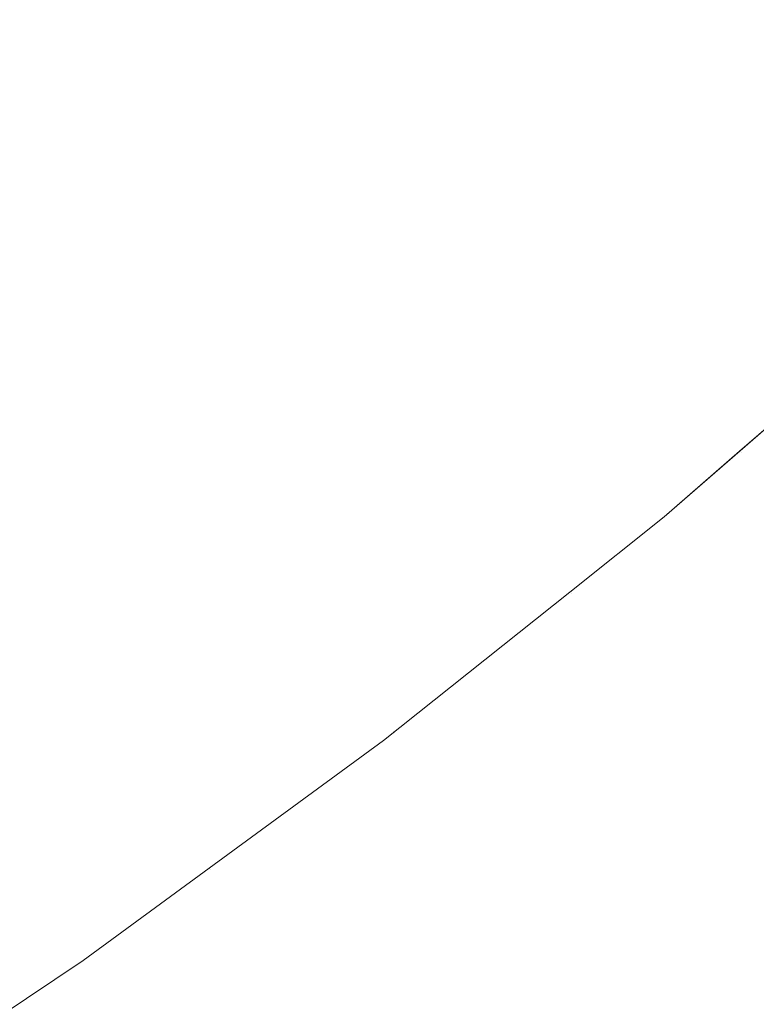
# Model space of a CAD drawing. Header units: centimetres. Extents: x -35.1 to 36.2, y 4.2 to 6.
# Tile 236 of 256: x 12.1822 to 12.2025, y 4.5532 to 4.5803. Entities that reach past the tile are written whole.
import ezdxf

# ---------------------------------------------------------------- set-up
doc = ezdxf.new("R2010")
doc.units = ezdxf.units.CM
doc.header["$LTSCALE"] = 2.54
doc.layers.add('Lucido design-1', color=7, linetype='Continuous')

# ---------------------------------------------------------------- blocks, each defined once
blk = doc.blocks.new('Gruppo-4-1')
at = {"color": 7, "linetype": 'Continuous', "lineweight": 9}
blk.add_3dface([(-34.952766, 5.900212, -2276.22217), (-34.952766, 4.300212, -2276.22217), (36.079692, 4.300212, -2276.22217), (36.079692, 5.900212, -2276.22217)], dxfattribs=at)
for points, invisible_edges in [([(36.079692, 5.900212, -2277.02217), (36.079692, 4.300212, -2277.02217), (12.189936, 4.435582, -2277.02217), (12.20771, 4.443118, -2277.02217)], 10), ([(12.197844, 4.58389, -2276.674006), (12.193818, 4.580179, -2276.674006), (12.19253, 4.58098, -2276.671794), (12.196529, 4.584666, -2276.671794)], 15), ([(12.182719, 4.581022, -2276.663225), (12.186768, 4.584565, -2276.663225), (12.188298, 4.583613, -2276.665321), (12.184216, 4.580041, -2276.665321)], 15), ([(12.199094, 4.583151, -2276.676241), (12.195043, 4.579416, -2276.676241), (12.193818, 4.580179, -2276.674006), (12.197844, 4.58389, -2276.674006)], 15), ([(12.184216, 4.580041, -2276.665321), (12.188298, 4.583613, -2276.665321), (12.189769, 4.582697, -2276.667449), (12.185655, 4.579098, -2276.667449)], 15), ([(12.200281, 4.58245, -2276.678496), (12.196205, 4.578693, -2276.678496), (12.195043, 4.579416, -2276.676241), (12.199094, 4.583151, -2276.676241)], 15), ([(12.185655, 4.579098, -2276.667449), (12.189769, 4.582697, -2276.667449), (12.19118, 4.581819, -2276.669608), (12.187035, 4.578193, -2276.669608)], 15), ([(12.201402, 4.581788, -2276.680769), (12.197304, 4.57801, -2276.680769), (12.196205, 4.578693, -2276.678496), (12.200281, 4.58245, -2276.678496)], 15), ([(12.182719, 4.581022, -2276.663225), (12.1785, 4.577518, -2276.663225), (12.176982, 4.578567, -2276.661164), (12.181165, 4.582041, -2276.661164)], 15), ([(12.187035, 4.578193, -2276.669608), (12.19118, 4.581819, -2276.669608), (12.19253, 4.58098, -2276.671794), (12.188356, 4.577327, -2276.671794)], 15), ([(12.202459, 4.581164, -2276.683058), (12.198339, 4.577366, -2276.683058), (12.197304, 4.57801, -2276.680769), (12.201402, 4.581788, -2276.680769)], 15), ([(12.203451, 4.580578, -2276.68536), (12.19931, 4.576761, -2276.68536), (12.198339, 4.577366, -2276.683058), (12.202459, 4.581164, -2276.683058)], 15), ([(12.184216, 4.580041, -2276.665321), (12.179962, 4.576508, -2276.665321), (12.1785, 4.577518, -2276.663225), (12.182719, 4.581022, -2276.663225)], 15), ([(12.188356, 4.577327, -2276.671794), (12.19253, 4.58098, -2276.671794), (12.193818, 4.580179, -2276.674006), (12.189615, 4.576502, -2276.674006)], 15), ([(12.204377, 4.580031, -2276.687674), (12.200218, 4.576196, -2276.687674), (12.19931, 4.576761, -2276.68536), (12.203451, 4.580578, -2276.68536)], 15), ([(12.185655, 4.579098, -2276.667449), (12.181368, 4.575537, -2276.667449), (12.179962, 4.576508, -2276.665321), (12.184216, 4.580041, -2276.665321)], 15), ([(12.189615, 4.576502, -2276.674006), (12.193818, 4.580179, -2276.674006), (12.195043, 4.579416, -2276.676241), (12.190814, 4.575716, -2276.676241)], 15), ([(12.205239, 4.579522, -2276.689995), (12.201062, 4.575671, -2276.689995), (12.200218, 4.576196, -2276.687674), (12.204377, 4.580031, -2276.687674)], 15), ([(12.206036, 4.579051, -2276.692323), (12.201843, 4.575186, -2276.692323), (12.201062, 4.575671, -2276.689995), (12.205239, 4.579522, -2276.689995)], 15), ([(12.190814, 4.575716, -2276.676241), (12.195043, 4.579416, -2276.676241), (12.196205, 4.578693, -2276.678496), (12.191951, 4.574971, -2276.678496)], 15), ([(12.187035, 4.578193, -2276.669608), (12.182716, 4.574606, -2276.669608), (12.181368, 4.575537, -2276.667449), (12.185655, 4.579098, -2276.667449)], 15), ([(12.206769, 4.578618, -2276.694654), (12.20256, 4.574739, -2276.694654), (12.201843, 4.575186, -2276.692323), (12.206036, 4.579051, -2276.692323)], 15), ([(12.191951, 4.574971, -2276.678496), (12.196205, 4.578693, -2276.678496), (12.197304, 4.57801, -2276.680769), (12.193026, 4.574266, -2276.680769)], 15), ([(12.188356, 4.577327, -2276.671794), (12.184006, 4.573715, -2276.671794), (12.182716, 4.574606, -2276.669608), (12.187035, 4.578193, -2276.669608)], 15), ([(12.193026, 4.574266, -2276.680769), (12.197304, 4.57801, -2276.680769), (12.198339, 4.577366, -2276.683058), (12.194038, 4.573603, -2276.683058)], 15), ([(12.189615, 4.576502, -2276.674006), (12.185236, 4.572865, -2276.674006), (12.184006, 4.573715, -2276.671794), (12.188356, 4.577327, -2276.671794)], 15), ([(12.194038, 4.573603, -2276.683058), (12.198339, 4.577366, -2276.683058), (12.19931, 4.576761, -2276.68536), (12.194988, 4.57298, -2276.68536)], 15), ([(12.194988, 4.57298, -2276.68536), (12.19931, 4.576761, -2276.68536), (12.200218, 4.576196, -2276.687674), (12.195876, 4.572398, -2276.687674)], 15), ([(12.190814, 4.575716, -2276.676241), (12.186407, 4.572056, -2276.676241), (12.185236, 4.572865, -2276.674006), (12.189615, 4.576502, -2276.674006)], 15), ([(12.195876, 4.572398, -2276.687674), (12.200218, 4.576196, -2276.687674), (12.201062, 4.575671, -2276.689995), (12.196702, 4.571856, -2276.689995)], 15), ([(12.191951, 4.574971, -2276.678496), (12.187517, 4.571289, -2276.678496), (12.186407, 4.572056, -2276.676241), (12.190814, 4.575716, -2276.676241)], 15), ([(12.196702, 4.571856, -2276.689995), (12.201062, 4.575671, -2276.689995), (12.201843, 4.575186, -2276.692323), (12.197466, 4.571356, -2276.692323)], 15), ([(12.176906, 4.572022, -2276.667449), (12.181368, 4.575537, -2276.667449), (12.182716, 4.574606, -2276.669608), (12.178221, 4.571065, -2276.669608)], 15), ([(12.197466, 4.571356, -2276.692323), (12.201843, 4.575186, -2276.692323), (12.20256, 4.574739, -2276.694654), (12.198168, 4.570896, -2276.694654)], 15), ([(12.193026, 4.574266, -2276.680769), (12.188567, 4.570564, -2276.680769), (12.187517, 4.571289, -2276.678496), (12.191951, 4.574971, -2276.678496)], 15), ([(12.178221, 4.571065, -2276.669608), (12.182716, 4.574606, -2276.669608), (12.184006, 4.573715, -2276.671794), (12.179479, 4.570149, -2276.671794)], 15), ([(12.198168, 4.570896, -2276.694654), (12.20256, 4.574739, -2276.694654), (12.203216, 4.574331, -2276.696987), (12.198809, 4.570475, -2276.696987)], 15), ([(12.198809, 4.570475, -2276.696987), (12.203216, 4.574331, -2276.696987), (12.203809, 4.573962, -2276.699319), (12.199389, 4.570095, -2276.699319)], 15), ([(12.194038, 4.573603, -2276.683058), (12.189556, 4.569881, -2276.683058), (12.188567, 4.570564, -2276.680769), (12.193026, 4.574266, -2276.680769)], 15), ([(12.199389, 4.570095, -2276.699319), (12.203809, 4.573962, -2276.699319), (12.204341, 4.573631, -2276.701649), (12.19991, 4.569754, -2276.701649)], 15), ([(12.179479, 4.570149, -2276.671794), (12.184006, 4.573715, -2276.671794), (12.185236, 4.572865, -2276.674006), (12.180679, 4.569275, -2276.674006)], 15), ([(12.194988, 4.57298, -2276.68536), (12.190484, 4.569239, -2276.68536), (12.189556, 4.569881, -2276.683058), (12.194038, 4.573603, -2276.683058)], 15), ([(12.19991, 4.569754, -2276.701649), (12.204341, 4.573631, -2276.701649), (12.204813, 4.573338, -2276.703974), (12.200371, 4.569451, -2276.703974)], 15), ([(12.200371, 4.569451, -2276.703974), (12.204813, 4.573338, -2276.703974), (12.205225, 4.573081, -2276.706291), (12.200774, 4.569187, -2276.706291)], 15), ([(12.195876, 4.572398, -2276.687674), (12.191352, 4.56864, -2276.687674), (12.190484, 4.569239, -2276.68536), (12.194988, 4.57298, -2276.68536)], 15), ([(12.200774, 4.569187, -2276.706291), (12.205225, 4.573081, -2276.706291), (12.205578, 4.572861, -2276.7086), (12.20112, 4.56896, -2276.7086)], 15), ([(12.180679, 4.569275, -2276.674006), (12.185236, 4.572865, -2276.674006), (12.186407, 4.572056, -2276.676241), (12.18182, 4.568443, -2276.676241)], 15), ([(12.199947, 4.566579, -2276.72217), (12.206519, 4.572281, -2276.72217), (12.207143, 4.572823, -2276.92217), (12.202024, 4.568381, -2276.92217)], 10), ([(12.20112, 4.56896, -2276.7086), (12.205578, 4.572861, -2276.7086), (12.205874, 4.572677, -2276.710899), (12.201409, 4.568771, -2276.710899)], 15), ([(12.201409, 4.568771, -2276.710899), (12.205874, 4.572677, -2276.710899), (12.206113, 4.572528, -2276.713185), (12.201643, 4.568617, -2276.713185)], 15), ([(12.202024, 4.568381, -2276.92217), (12.207143, 4.572823, -2276.92217), (12.206542, 4.572262, -2276.923745)], 10), ([(12.196702, 4.571856, -2276.689995), (12.192158, 4.568083, -2276.689995), (12.191352, 4.56864, -2276.687674), (12.195876, 4.572398, -2276.687674)], 15), ([(12.201643, 4.568617, -2276.713185), (12.206113, 4.572528, -2276.713185), (12.206297, 4.572414, -2276.715456), (12.201823, 4.568499, -2276.715456)], 15), ([(12.201823, 4.568499, -2276.715456), (12.206297, 4.572414, -2276.715456), (12.206427, 4.572333, -2276.717712), (12.20195, 4.568416, -2276.717712)], 15), ([(12.206519, 4.572281, -2276.72217), (12.199947, 4.566579, -2276.72217), (12.202025, 4.568367, -2276.71995)], 10), ([(12.20195, 4.568416, -2276.717712), (12.206427, 4.572333, -2276.717712), (12.206504, 4.572285, -2276.71995), (12.202025, 4.568367, -2276.71995)], 15), ([(12.206542, 4.572262, -2276.923745), (12.202063, 4.568342, -2276.923745), (12.202024, 4.568381, -2276.92217)], 11), ([(12.202025, 4.568367, -2276.71995), (12.206504, 4.572285, -2276.71995), (12.206519, 4.572281, -2276.72217)], 11), ([(12.206542, 4.572262, -2276.923745), (12.206581, 4.572237, -2276.925344), (12.202101, 4.568317, -2276.925344), (12.202063, 4.568342, -2276.923745)], 15), ([(12.202166, 4.568275, -2276.926967), (12.202101, 4.568317, -2276.925344), (12.206581, 4.572237, -2276.925344), (12.206648, 4.572196, -2276.926967)], 15), ([(12.206648, 4.572196, -2276.926967), (12.206743, 4.572137, -2276.928615), (12.202259, 4.568213, -2276.928615), (12.202166, 4.568275, -2276.926967)], 15), ([(12.202382, 4.568133, -2276.930287), (12.202259, 4.568213, -2276.928615), (12.206743, 4.572137, -2276.928615), (12.206868, 4.572059, -2276.930287)], 15), ([(12.18182, 4.568443, -2276.676241), (12.186407, 4.572056, -2276.676241), (12.187517, 4.571289, -2276.678496), (12.182903, 4.567654, -2276.678496)], 15), ([(12.197466, 4.571356, -2276.692323), (12.192904, 4.567568, -2276.692323), (12.192158, 4.568083, -2276.689995), (12.196702, 4.571856, -2276.689995)], 15), ([(12.206868, 4.572059, -2276.930287), (12.207025, 4.571961, -2276.931982), (12.202536, 4.568032, -2276.931982), (12.202382, 4.568133, -2276.930287)], 15), ([(12.198168, 4.570896, -2276.694654), (12.19359, 4.567094, -2276.694654), (12.192904, 4.567568, -2276.692323), (12.197466, 4.571356, -2276.692323)], 15), ([(12.182903, 4.567654, -2276.678496), (12.187517, 4.571289, -2276.678496), (12.188567, 4.570564, -2276.680769), (12.183927, 4.566909, -2276.680769)], 15), ([(12.198809, 4.570475, -2276.696987), (12.194216, 4.566662, -2276.696987), (12.19359, 4.567094, -2276.694654), (12.198168, 4.570896, -2276.694654)], 15), ([(12.183927, 4.566909, -2276.680769), (12.188567, 4.570564, -2276.680769), (12.189556, 4.569881, -2276.683058), (12.184892, 4.566206, -2276.683058)], 15), ([(12.199389, 4.570095, -2276.699319), (12.194783, 4.56627, -2276.699319), (12.194216, 4.566662, -2276.696987), (12.198809, 4.570475, -2276.696987)], 15), ([(12.19991, 4.569754, -2276.701649), (12.195291, 4.565919, -2276.701649), (12.194783, 4.56627, -2276.699319), (12.199389, 4.570095, -2276.699319)], 15), ([(12.184892, 4.566206, -2276.683058), (12.189556, 4.569881, -2276.683058), (12.190484, 4.569239, -2276.68536), (12.185797, 4.565547, -2276.68536)], 15), ([(12.200371, 4.569451, -2276.703974), (12.195742, 4.565607, -2276.703974), (12.195291, 4.565919, -2276.701649), (12.19991, 4.569754, -2276.701649)], 15), ([(12.200774, 4.569187, -2276.706291), (12.196136, 4.565335, -2276.706291), (12.195742, 4.565607, -2276.703974), (12.200371, 4.569451, -2276.703974)], 15), ([(12.185797, 4.565547, -2276.68536), (12.190484, 4.569239, -2276.68536), (12.191352, 4.56864, -2276.687674), (12.186643, 4.564931, -2276.687674)], 15), ([(12.20112, 4.56896, -2276.7086), (12.196474, 4.565102, -2276.7086), (12.196136, 4.565335, -2276.706291), (12.200774, 4.569187, -2276.706291)], 15), ([(12.201409, 4.568771, -2276.710899), (12.196756, 4.564907, -2276.710899), (12.196474, 4.565102, -2276.7086), (12.20112, 4.56896, -2276.7086)], 15), ([(12.186643, 4.564931, -2276.687674), (12.191352, 4.56864, -2276.687674), (12.192158, 4.568083, -2276.689995), (12.18743, 4.564358, -2276.689995)], 15), ([(12.201643, 4.568617, -2276.713185), (12.196985, 4.564749, -2276.713185), (12.196756, 4.564907, -2276.710899), (12.201409, 4.568771, -2276.710899)], 15), ([(12.201823, 4.568499, -2276.715456), (12.197161, 4.564627, -2276.715456), (12.196985, 4.564749, -2276.713185), (12.201643, 4.568617, -2276.713185)], 15), ([(12.182903, 4.567654, -2276.678496), (12.178109, 4.564072, -2276.678496), (12.177054, 4.564882, -2276.676241), (12.18182, 4.568443, -2276.676241)], 15), ([(12.20195, 4.568416, -2276.717712), (12.197285, 4.564542, -2276.717712), (12.197161, 4.564627, -2276.715456), (12.201823, 4.568499, -2276.715456)], 15), ([(12.202025, 4.568367, -2276.71995), (12.197358, 4.564491, -2276.71995), (12.197285, 4.564542, -2276.717712), (12.20195, 4.568416, -2276.717712)], 15), ([(12.197358, 4.564491, -2276.71995), (12.202025, 4.568367, -2276.71995), (12.199947, 4.566579, -2276.72217)], 11), ([(12.199947, 4.566579, -2276.92217), (12.202063, 4.568342, -2276.923745), (12.197394, 4.564466, -2276.923745)], 11), ([(12.202063, 4.568342, -2276.923745), (12.202101, 4.568317, -2276.925344), (12.197432, 4.56444, -2276.925344), (12.197394, 4.564466, -2276.923745)], 15), ([(12.199947, 4.566579, -2276.92217), (12.202024, 4.568381, -2276.92217), (12.202063, 4.568342, -2276.923745)], 10), ([(12.202024, 4.568381, -2276.92217), (12.199947, 4.566579, -2276.92217), (12.199947, 4.566579, -2276.72217)], 10), ([(12.18743, 4.564358, -2276.689995), (12.192158, 4.568083, -2276.689995), (12.192904, 4.567568, -2276.692323), (12.188157, 4.563828, -2276.692323)], 15), ([(12.197495, 4.564396, -2276.926967), (12.197432, 4.56444, -2276.925344), (12.202101, 4.568317, -2276.925344), (12.202166, 4.568275, -2276.926967)], 15), ([(12.202166, 4.568275, -2276.926967), (12.202259, 4.568213, -2276.928615), (12.197587, 4.564333, -2276.928615), (12.197495, 4.564396, -2276.926967)], 15), ([(12.197706, 4.56425, -2276.930287), (12.197587, 4.564333, -2276.928615), (12.202259, 4.568213, -2276.928615), (12.202382, 4.568133, -2276.930287)], 15), ([(12.202382, 4.568133, -2276.930287), (12.202536, 4.568032, -2276.931982), (12.197856, 4.564147, -2276.931982), (12.197706, 4.56425, -2276.930287)], 15), ([(12.198038, 4.564022, -2276.933702), (12.197856, 4.564147, -2276.931982), (12.202536, 4.568032, -2276.931982), (12.202721, 4.567911, -2276.933702)], 15), ([(12.202721, 4.567911, -2276.933702), (12.20294, 4.567767, -2276.935444), (12.198252, 4.563874, -2276.935444), (12.198038, 4.564022, -2276.933702)], 15), ([(12.183927, 4.566909, -2276.680769), (12.179106, 4.563306, -2276.680769), (12.178109, 4.564072, -2276.678496), (12.182903, 4.567654, -2276.678496)], 15), ([(12.188157, 4.563828, -2276.692323), (12.192904, 4.567568, -2276.692323), (12.19359, 4.567094, -2276.694654), (12.188826, 4.563341, -2276.694654)], 15), ([(12.1985, 4.563702, -2276.93721), (12.198252, 4.563874, -2276.935444), (12.20294, 4.567767, -2276.935444), (12.203194, 4.567601, -2276.93721)], 15), ([(12.203194, 4.567601, -2276.93721), (12.203485, 4.56741, -2276.938998), (12.198783, 4.563506, -2276.938998), (12.1985, 4.563702, -2276.93721)], 15), ([(12.199104, 4.563285, -2276.940809), (12.198783, 4.563506, -2276.938998), (12.203485, 4.56741, -2276.938998), (12.203813, 4.567195, -2276.940809)], 15), ([(12.188826, 4.563341, -2276.694654), (12.19359, 4.567094, -2276.694654), (12.194216, 4.566662, -2276.696987), (12.189437, 4.562896, -2276.696987)], 15), ([(12.203813, 4.567195, -2276.940809), (12.20418, 4.566954, -2276.942641), (12.199463, 4.563037, -2276.942641), (12.199104, 4.563285, -2276.940809)], 15), ([(12.184892, 4.566206, -2276.683058), (12.180045, 4.562585, -2276.683058), (12.179106, 4.563306, -2276.680769), (12.183927, 4.566909, -2276.680769)], 15), ([(12.204588, 4.566687, -2276.944493), (12.199862, 4.562762, -2276.944493), (12.199463, 4.563037, -2276.942641), (12.20418, 4.566954, -2276.942641)], 15), ([(12.189437, 4.562896, -2276.696987), (12.194216, 4.566662, -2276.696987), (12.194783, 4.56627, -2276.699319), (12.18999, 4.562493, -2276.699319)], 15), ([(12.197394, 4.564466, -2276.923745), (12.197354, 4.56451, -2276.92217), (12.199947, 4.566579, -2276.92217)], 9), ([(12.197354, 4.56451, -2276.72217), (12.199947, 4.566579, -2276.72217), (12.199947, 4.566579, -2276.92217), (12.197354, 4.56451, -2276.92217)], 10), ([(12.199947, 4.566579, -2276.72217), (12.197354, 4.56451, -2276.72217), (12.197358, 4.564491, -2276.71995)], 10), ([(12.205039, 4.566391, -2276.946366), (12.200302, 4.562458, -2276.946366), (12.199862, 4.562762, -2276.944493), (12.204588, 4.566687, -2276.944493)], 15), ([(12.185797, 4.565547, -2276.68536), (12.180926, 4.561908, -2276.68536), (12.180045, 4.562585, -2276.683058), (12.184892, 4.566206, -2276.683058)], 15), ([(12.18999, 4.562493, -2276.699319), (12.194783, 4.56627, -2276.699319), (12.195291, 4.565919, -2276.701649), (12.190485, 4.562132, -2276.701649)], 15), ([(12.205533, 4.566067, -2276.948259), (12.200785, 4.562124, -2276.948259), (12.200302, 4.562458, -2276.946366), (12.205039, 4.566391, -2276.946366)], 15), ([(12.190485, 4.562132, -2276.701649), (12.195291, 4.565919, -2276.701649), (12.195742, 4.565607, -2276.703974), (12.190925, 4.561812, -2276.703974)], 15), ([(12.206073, 4.565713, -2276.95017), (12.201312, 4.56176, -2276.95017), (12.200785, 4.562124, -2276.948259), (12.205533, 4.566067, -2276.948259)], 15), ([(12.20666, 4.565329, -2276.952099), (12.201885, 4.561363, -2276.952099), (12.201312, 4.56176, -2276.95017), (12.206073, 4.565713, -2276.95017)], 15), ([(12.186643, 4.564931, -2276.687674), (12.18175, 4.561275, -2276.687674), (12.180926, 4.561908, -2276.68536), (12.185797, 4.565547, -2276.68536)], 15), ([(12.190925, 4.561812, -2276.703974), (12.195742, 4.565607, -2276.703974), (12.196136, 4.565335, -2276.706291), (12.191309, 4.561533, -2276.706291)], 15), ([(12.191309, 4.561533, -2276.706291), (12.196136, 4.565335, -2276.706291), (12.196474, 4.565102, -2276.7086), (12.191638, 4.561293, -2276.7086)], 15), ([(12.191638, 4.561293, -2276.7086), (12.196474, 4.565102, -2276.7086), (12.196756, 4.564907, -2276.710899), (12.191914, 4.561092, -2276.710899)], 15), ([(12.207296, 4.564912, -2276.954044), (12.202506, 4.560934, -2276.954044), (12.201885, 4.561363, -2276.952099), (12.20666, 4.565329, -2276.952099)], 15), ([(12.18743, 4.564358, -2276.689995), (12.182516, 4.560687, -2276.689995), (12.18175, 4.561275, -2276.687674), (12.186643, 4.564931, -2276.687674)], 15), ([(12.191914, 4.561092, -2276.710899), (12.196756, 4.564907, -2276.710899), (12.196985, 4.564749, -2276.713185), (12.192137, 4.56093, -2276.713185)], 15), ([(12.192137, 4.56093, -2276.713185), (12.196985, 4.564749, -2276.713185), (12.197161, 4.564627, -2276.715456), (12.192308, 4.560805, -2276.715456)], 15), ([(12.192308, 4.560805, -2276.715456), (12.197161, 4.564627, -2276.715456), (12.197285, 4.564542, -2276.717712), (12.192429, 4.560717, -2276.717712)], 15), ([(12.192429, 4.560717, -2276.717712), (12.197285, 4.564542, -2276.717712), (12.197358, 4.564491, -2276.71995), (12.192501, 4.560664, -2276.71995)], 15), ([(12.188157, 4.563828, -2276.692323), (12.183224, 4.560143, -2276.692323), (12.182516, 4.560687, -2276.689995), (12.18743, 4.564358, -2276.689995)], 15), ([(12.192536, 4.560639, -2276.923745), (12.192232, 4.560423, -2276.92217), (12.197354, 4.56451, -2276.92217)], 9), ([(12.197354, 4.56451, -2276.92217), (12.192232, 4.560423, -2276.92217), (12.192232, 4.560423, -2276.72217), (12.197354, 4.56451, -2276.72217)], 10), ([(12.197354, 4.56451, -2276.72217), (12.192232, 4.560423, -2276.72217), (12.192501, 4.560664, -2276.71995)], 10), ([(12.192501, 4.560664, -2276.71995), (12.197358, 4.564491, -2276.71995), (12.197354, 4.56451, -2276.72217)], 11), ([(12.197354, 4.56451, -2276.92217), (12.197394, 4.564466, -2276.923745), (12.192536, 4.560639, -2276.923745)], 11), ([(12.197394, 4.564466, -2276.923745), (12.197432, 4.56444, -2276.925344), (12.192573, 4.560612, -2276.925344), (12.192536, 4.560639, -2276.923745)], 15), ([(12.192635, 4.560567, -2276.926967), (12.192573, 4.560612, -2276.925344), (12.197432, 4.56444, -2276.925344), (12.197495, 4.564396, -2276.926967)], 15), ([(12.197495, 4.564396, -2276.926967), (12.197587, 4.564333, -2276.928615), (12.192724, 4.560502, -2276.928615), (12.192635, 4.560567, -2276.926967)], 15), ([(12.192841, 4.560417, -2276.930287), (12.192724, 4.560502, -2276.928615), (12.197587, 4.564333, -2276.928615), (12.197706, 4.56425, -2276.930287)], 15), ([(12.197706, 4.56425, -2276.930287), (12.197856, 4.564147, -2276.931982), (12.192987, 4.56031, -2276.931982), (12.192841, 4.560417, -2276.930287)], 15), ([(12.193164, 4.560182, -2276.933702), (12.192987, 4.56031, -2276.931982), (12.197856, 4.564147, -2276.931982), (12.198038, 4.564022, -2276.933702)], 15), ([(12.198038, 4.564022, -2276.933702), (12.198252, 4.563874, -2276.935444), (12.193372, 4.56003, -2276.935444), (12.193164, 4.560182, -2276.933702)], 15), ([(12.188826, 4.563341, -2276.694654), (12.183875, 4.559642, -2276.694654), (12.183224, 4.560143, -2276.692323), (12.188157, 4.563828, -2276.692323)], 15), ([(12.193614, 4.559853, -2276.93721), (12.193372, 4.56003, -2276.935444), (12.198252, 4.563874, -2276.935444), (12.1985, 4.563702, -2276.93721)], 15), ([(12.1985, 4.563702, -2276.93721), (12.198783, 4.563506, -2276.938998), (12.193891, 4.559652, -2276.938998), (12.193614, 4.559853, -2276.93721)], 15), ([(12.194204, 4.559424, -2276.940809), (12.193891, 4.559652, -2276.938998), (12.198783, 4.563506, -2276.938998), (12.199104, 4.563285, -2276.940809)], 15), ([(12.189437, 4.562896, -2276.696987), (12.18447, 4.559186, -2276.696987), (12.183875, 4.559642, -2276.694654), (12.188826, 4.563341, -2276.694654)], 15), ([(12.199104, 4.563285, -2276.940809), (12.199463, 4.563037, -2276.942641), (12.194554, 4.559169, -2276.942641), (12.194204, 4.559424, -2276.940809)], 15), ([(12.194943, 4.558886, -2276.944493), (12.194554, 4.559169, -2276.942641), (12.199463, 4.563037, -2276.942641), (12.199862, 4.562762, -2276.944493)], 15), ([(12.18999, 4.562493, -2276.699319), (12.185008, 4.558772, -2276.699319), (12.18447, 4.559186, -2276.696987), (12.189437, 4.562896, -2276.696987)], 15), ([(12.199862, 4.562762, -2276.944493), (12.200302, 4.562458, -2276.946366), (12.195372, 4.558574, -2276.946366), (12.194943, 4.558886, -2276.944493)], 15), ([(12.190485, 4.562132, -2276.701649), (12.185491, 4.558401, -2276.701649), (12.185008, 4.558772, -2276.699319), (12.18999, 4.562493, -2276.699319)], 15), ([(12.195372, 4.558574, -2276.946366), (12.200302, 4.562458, -2276.946366), (12.200785, 4.562124, -2276.948259), (12.195843, 4.558231, -2276.948259)], 15), ([(12.190925, 4.561812, -2276.703974), (12.185919, 4.558072, -2276.703974), (12.185491, 4.558401, -2276.701649), (12.190485, 4.562132, -2276.701649)], 15), ([(12.195843, 4.558231, -2276.948259), (12.200785, 4.562124, -2276.948259), (12.201312, 4.56176, -2276.95017), (12.196357, 4.557856, -2276.95017)], 15), ([(12.191309, 4.561533, -2276.706291), (12.186293, 4.557785, -2276.706291), (12.185919, 4.558072, -2276.703974), (12.190925, 4.561812, -2276.703974)], 15), ([(12.196357, 4.557856, -2276.95017), (12.201312, 4.56176, -2276.95017), (12.201885, 4.561363, -2276.952099), (12.196916, 4.557449, -2276.952099)], 15), ([(12.191638, 4.561293, -2276.7086), (12.186614, 4.557539, -2276.7086), (12.186293, 4.557785, -2276.706291), (12.191309, 4.561533, -2276.706291)], 15), ([(12.191914, 4.561092, -2276.710899), (12.186882, 4.557333, -2276.710899), (12.186614, 4.557539, -2276.7086), (12.191638, 4.561293, -2276.7086)], 15), ([(12.196916, 4.557449, -2276.952099), (12.201885, 4.561363, -2276.952099), (12.202506, 4.560934, -2276.954044), (12.197522, 4.557008, -2276.954044)], 15), ([(12.176673, 4.55768, -2276.687674), (12.18175, 4.561275, -2276.687674), (12.182516, 4.560687, -2276.689995), (12.177417, 4.557076, -2276.689995)], 15), ([(12.192137, 4.56093, -2276.713185), (12.187099, 4.557166, -2276.713185), (12.186882, 4.557333, -2276.710899), (12.191914, 4.561092, -2276.710899)], 15), ([(12.192308, 4.560805, -2276.715456), (12.187266, 4.557038, -2276.715456), (12.187099, 4.557166, -2276.713185), (12.192137, 4.56093, -2276.713185)], 15), ([(12.192429, 4.560717, -2276.717712), (12.187384, 4.556947, -2276.717712), (12.187266, 4.557038, -2276.715456), (12.192308, 4.560805, -2276.715456)], 15), ([(12.197522, 4.557008, -2276.954044), (12.202506, 4.560934, -2276.954044), (12.203176, 4.560472, -2276.956004), (12.198176, 4.556532, -2276.956004)], 15), ([(12.177417, 4.557076, -2276.689995), (12.182516, 4.560687, -2276.689995), (12.183224, 4.560143, -2276.692323), (12.178105, 4.556518, -2276.692323)], 15), ([(12.192501, 4.560664, -2276.71995), (12.187454, 4.556894, -2276.71995), (12.187384, 4.556947, -2276.717712), (12.192429, 4.560717, -2276.717712)], 15), ([(12.187454, 4.556894, -2276.71995), (12.192501, 4.560664, -2276.71995), (12.192232, 4.560423, -2276.72217)], 11), ([(12.192536, 4.560639, -2276.923745), (12.192573, 4.560612, -2276.925344), (12.187524, 4.55684, -2276.925344), (12.187488, 4.556867, -2276.923745)], 15), ([(12.192232, 4.560423, -2276.92217), (12.192536, 4.560639, -2276.923745), (12.187488, 4.556867, -2276.923745)], 11), ([(12.187584, 4.556793, -2276.926967), (12.187524, 4.55684, -2276.925344), (12.192573, 4.560612, -2276.925344), (12.192635, 4.560567, -2276.926967)], 15), ([(12.192635, 4.560567, -2276.926967), (12.192724, 4.560502, -2276.928615), (12.187671, 4.556727, -2276.928615), (12.187584, 4.556793, -2276.926967)], 15), ([(12.187784, 4.556639, -2276.930287), (12.187671, 4.556727, -2276.928615), (12.192724, 4.560502, -2276.928615), (12.192841, 4.560417, -2276.930287)], 15), ([(12.187488, 4.556867, -2276.923745), (12.187446, 4.556917, -2276.92217), (12.192232, 4.560423, -2276.92217)], 9), ([(12.187446, 4.556917, -2276.72217), (12.192232, 4.560423, -2276.72217), (12.192232, 4.560423, -2276.92217), (12.187446, 4.556917, -2276.92217)], 10), ([(12.192232, 4.560423, -2276.72217), (12.187446, 4.556917, -2276.72217), (12.187454, 4.556894, -2276.71995)], 10), ([(12.192841, 4.560417, -2276.930287), (12.192987, 4.56031, -2276.931982), (12.187927, 4.55653, -2276.931982), (12.187784, 4.556639, -2276.930287)], 15), ([(12.188099, 4.556398, -2276.933702), (12.187927, 4.55653, -2276.931982), (12.192987, 4.56031, -2276.931982), (12.193164, 4.560182, -2276.933702)], 15), ([(12.198176, 4.556532, -2276.956004), (12.203176, 4.560472, -2276.956004), (12.203897, 4.559974, -2276.957979), (12.198878, 4.55602, -2276.957979)], 15), ([(12.178105, 4.556518, -2276.692323), (12.183224, 4.560143, -2276.692323), (12.183875, 4.559642, -2276.694654), (12.178738, 4.556005, -2276.694654)], 15), ([(12.193164, 4.560182, -2276.933702), (12.193372, 4.56003, -2276.935444), (12.188302, 4.556242, -2276.935444), (12.188099, 4.556398, -2276.933702)], 15), ([(12.188538, 4.556061, -2276.93721), (12.188302, 4.556242, -2276.935444), (12.193372, 4.56003, -2276.935444), (12.193614, 4.559853, -2276.93721)], 15), ([(12.198878, 4.55602, -2276.957979), (12.203897, 4.559974, -2276.957979), (12.20467, 4.55944, -2276.959966), (12.199632, 4.555471, -2276.959966)], 15), ([(12.193614, 4.559853, -2276.93721), (12.193891, 4.559652, -2276.938998), (12.188807, 4.555854, -2276.938998), (12.188538, 4.556061, -2276.93721)], 15), ([(12.178738, 4.556005, -2276.694654), (12.183875, 4.559642, -2276.694654), (12.18447, 4.559186, -2276.696987), (12.179316, 4.555536, -2276.696987)], 15), ([(12.189111, 4.55562, -2276.940809), (12.188807, 4.555854, -2276.938998), (12.193891, 4.559652, -2276.938998), (12.194204, 4.559424, -2276.940809)], 15), ([(12.194204, 4.559424, -2276.940809), (12.194554, 4.559169, -2276.942641), (12.189452, 4.555358, -2276.942641), (12.189111, 4.55562, -2276.940809)], 15), ([(12.199632, 4.555471, -2276.959966), (12.20467, 4.55944, -2276.959966), (12.205497, 4.558869, -2276.961965), (12.200438, 4.554884, -2276.961965)], 15), ([(12.179316, 4.555536, -2276.696987), (12.18447, 4.559186, -2276.696987), (12.185008, 4.558772, -2276.699319), (12.179839, 4.555112, -2276.699319)], 15), ([(12.189831, 4.555067, -2276.944493), (12.189452, 4.555358, -2276.942641), (12.194554, 4.559169, -2276.942641), (12.194943, 4.558886, -2276.944493)], 15), ([(12.194943, 4.558886, -2276.944493), (12.195372, 4.558574, -2276.946366), (12.190249, 4.554746, -2276.946366), (12.189831, 4.555067, -2276.944493)], 15), ([(12.200438, 4.554884, -2276.961965), (12.205497, 4.558869, -2276.961965), (12.206379, 4.55826, -2276.963974), (12.201298, 4.554257, -2276.963974)], 15), ([(12.179839, 4.555112, -2276.699319), (12.185008, 4.558772, -2276.699319), (12.185491, 4.558401, -2276.701649), (12.180309, 4.554732, -2276.701649)], 15), ([(12.180309, 4.554732, -2276.701649), (12.185491, 4.558401, -2276.701649), (12.185919, 4.558072, -2276.703974), (12.180725, 4.554394, -2276.703974)], 15), ([(12.195843, 4.558231, -2276.948259), (12.190707, 4.554394, -2276.948259), (12.190249, 4.554746, -2276.946366), (12.195372, 4.558574, -2276.946366)], 15), ([(12.180725, 4.554394, -2276.703974), (12.185919, 4.558072, -2276.703974), (12.186293, 4.557785, -2276.706291), (12.181088, 4.5541, -2276.706291)], 15), ([(12.196357, 4.557856, -2276.95017), (12.191208, 4.554009, -2276.95017), (12.190707, 4.554394, -2276.948259), (12.195843, 4.558231, -2276.948259)], 15), ([(12.201298, 4.554257, -2276.963974), (12.206379, 4.55826, -2276.963974), (12.207317, 4.557611, -2276.96599), (12.202214, 4.553591, -2276.96599)], 15), ([(12.181088, 4.5541, -2276.706291), (12.186293, 4.557785, -2276.706291), (12.186614, 4.557539, -2276.7086), (12.1814, 4.553847, -2276.7086)], 15), ([(12.196916, 4.557449, -2276.952099), (12.191753, 4.553591, -2276.952099), (12.191208, 4.554009, -2276.95017), (12.196357, 4.557856, -2276.95017)], 15), ([(12.1814, 4.553847, -2276.7086), (12.186614, 4.557539, -2276.7086), (12.186882, 4.557333, -2276.710899), (12.181661, 4.553635, -2276.710899)], 15), ([(12.202214, 4.553591, -2276.96599), (12.207317, 4.557611, -2276.96599), (12.208314, 4.556923, -2276.968013), (12.203186, 4.552883, -2276.968013)], 15), ([(12.181661, 4.553635, -2276.710899), (12.186882, 4.557333, -2276.710899), (12.187099, 4.557166, -2276.713185), (12.181872, 4.553464, -2276.713185)], 15), ([(12.197522, 4.557008, -2276.954044), (12.192342, 4.553138, -2276.954044), (12.191753, 4.553591, -2276.952099), (12.196916, 4.557449, -2276.952099)], 15), ([(12.181872, 4.553464, -2276.713185), (12.187099, 4.557166, -2276.713185), (12.187266, 4.557038, -2276.715456), (12.182034, 4.553333, -2276.715456)], 15), ([(12.182034, 4.553333, -2276.715456), (12.187266, 4.557038, -2276.715456), (12.187384, 4.556947, -2276.717712), (12.182148, 4.55324, -2276.717712)], 15), ([(12.198176, 4.556532, -2276.956004), (12.192979, 4.552649, -2276.956004), (12.192342, 4.553138, -2276.954044), (12.197522, 4.557008, -2276.954044)], 15), ([(12.182148, 4.55324, -2276.717712), (12.187384, 4.556947, -2276.717712), (12.187454, 4.556894, -2276.71995), (12.182216, 4.553185, -2276.71995)], 15), ([(12.18398, 4.554378, -2276.72217), (12.182216, 4.553185, -2276.71995), (12.187454, 4.556894, -2276.71995)], 11), ([(12.187488, 4.556867, -2276.923745), (12.18225, 4.553158, -2276.923745), (12.18398, 4.554378, -2276.92217)], 11), ([(12.187488, 4.556867, -2276.923745), (12.187524, 4.55684, -2276.925344), (12.182284, 4.55313, -2276.925344), (12.18225, 4.553158, -2276.923745)], 15), ([(12.182343, 4.553082, -2276.926967), (12.182284, 4.55313, -2276.925344), (12.187524, 4.55684, -2276.925344), (12.187584, 4.556793, -2276.926967)], 15), ([(12.187584, 4.556793, -2276.926967), (12.187671, 4.556727, -2276.928615), (12.182427, 4.553014, -2276.928615), (12.182343, 4.553082, -2276.926967)], 15), ([(12.182538, 4.552924, -2276.930287), (12.182427, 4.553014, -2276.928615), (12.187671, 4.556727, -2276.928615), (12.187784, 4.556639, -2276.930287)], 15), ([(12.18398, 4.554378, -2276.92217), (12.187446, 4.556917, -2276.92217), (12.187488, 4.556867, -2276.923745)], 10), ([(12.187446, 4.556917, -2276.92217), (12.18398, 4.554378, -2276.92217), (12.18398, 4.554378, -2276.72217), (12.187446, 4.556917, -2276.72217)], 10), ([(12.187454, 4.556894, -2276.71995), (12.187446, 4.556917, -2276.72217), (12.18398, 4.554378, -2276.72217)], 9), ([(12.187784, 4.556639, -2276.930287), (12.187927, 4.55653, -2276.931982), (12.182676, 4.552812, -2276.931982), (12.182538, 4.552924, -2276.930287)], 15), ([(12.182843, 4.552676, -2276.933702), (12.182676, 4.552812, -2276.931982), (12.187927, 4.55653, -2276.931982), (12.188099, 4.556398, -2276.933702)], 15), ([(12.198878, 4.55602, -2276.957979), (12.193663, 4.552123, -2276.957979), (12.192979, 4.552649, -2276.956004), (12.198176, 4.556532, -2276.956004)], 15), ([(12.188099, 4.556398, -2276.933702), (12.188302, 4.556242, -2276.935444), (12.183041, 4.552516, -2276.935444), (12.182843, 4.552676, -2276.933702)], 15), ([(12.18327, 4.552331, -2276.93721), (12.183041, 4.552516, -2276.935444), (12.188302, 4.556242, -2276.935444), (12.188538, 4.556061, -2276.93721)], 15), ([(12.188538, 4.556061, -2276.93721), (12.188807, 4.555854, -2276.938998), (12.183531, 4.552118, -2276.938998), (12.18327, 4.552331, -2276.93721)], 15), ([(12.199632, 4.555471, -2276.959966), (12.194397, 4.55156, -2276.959966), (12.193663, 4.552123, -2276.957979), (12.198878, 4.55602, -2276.957979)], 15), ([(12.183827, 4.551879, -2276.940809), (12.183531, 4.552118, -2276.938998), (12.188807, 4.555854, -2276.938998), (12.189111, 4.55562, -2276.940809)], 15), ([(12.189111, 4.55562, -2276.940809), (12.189452, 4.555358, -2276.942641), (12.184159, 4.55161, -2276.942641), (12.183827, 4.551879, -2276.940809)], 15), ([(12.184527, 4.551312, -2276.944493), (12.184159, 4.55161, -2276.942641), (12.189452, 4.555358, -2276.942641), (12.189831, 4.555067, -2276.944493)], 15), ([(12.200438, 4.554884, -2276.961965), (12.195182, 4.550957, -2276.961965), (12.194397, 4.55156, -2276.959966), (12.199632, 4.555471, -2276.959966)], 15), ([(12.189831, 4.555067, -2276.944493), (12.190249, 4.554746, -2276.946366), (12.184933, 4.550982, -2276.946366), (12.184527, 4.551312, -2276.944493)], 15), ([(12.201298, 4.554257, -2276.963974), (12.196019, 4.550313, -2276.963974), (12.195182, 4.550957, -2276.961965), (12.200438, 4.554884, -2276.961965)], 15), ([(12.184933, 4.550982, -2276.946366), (12.190249, 4.554746, -2276.946366), (12.190707, 4.554394, -2276.948259), (12.185379, 4.550621, -2276.948259)], 15), ([(12.18398, 4.554378, -2276.72217), (12.176792, 4.549554, -2276.72217), (12.176789, 4.549546, -2276.71995), (12.182216, 4.553185, -2276.71995)], 14), ([(12.176821, 4.549518, -2276.923745), (12.176792, 4.549554, -2276.92217), (12.18398, 4.554378, -2276.92217), (12.18225, 4.553158, -2276.923745)], 13), ([(12.176792, 4.549554, -2276.72217), (12.18398, 4.554378, -2276.72217), (12.18398, 4.554378, -2276.92217), (12.176792, 4.549554, -2276.92217)], 10), ([(12.185379, 4.550621, -2276.948259), (12.190707, 4.554394, -2276.948259), (12.191208, 4.554009, -2276.95017), (12.185865, 4.550226, -2276.95017)], 15), ([(12.202214, 4.553591, -2276.96599), (12.196911, 4.549629, -2276.96599), (12.196019, 4.550313, -2276.963974), (12.201298, 4.554257, -2276.963974)], 15), ([(12.185865, 4.550226, -2276.95017), (12.191208, 4.554009, -2276.95017), (12.191753, 4.553591, -2276.952099), (12.186395, 4.549797, -2276.952099)], 15), ([(12.186395, 4.549797, -2276.952099), (12.191753, 4.553591, -2276.952099), (12.192342, 4.553138, -2276.954044), (12.186968, 4.549332, -2276.954044)], 15), ([(12.203186, 4.552883, -2276.968013), (12.197857, 4.548901, -2276.968013), (12.196911, 4.549629, -2276.96599), (12.202214, 4.553591, -2276.96599)], 15)]:
    blk.add_3dface(points, dxfattribs=dict(at, invisible_edges=invisible_edges))

msp = doc.modelspace()

# ---------------------------------------------------------------- block references
at = {"layer": 'Lucido design-1', "color": 7}
msp.add_blockref('Gruppo-4-1', (0, 0), dxfattribs=at)

doc.saveas('drawing.dxf')
